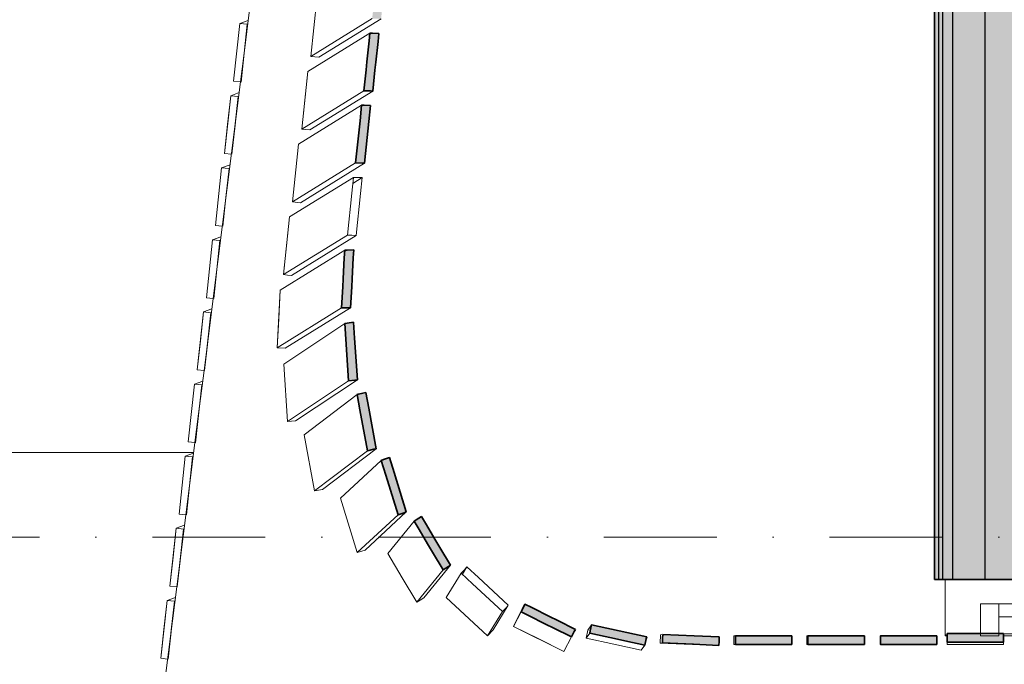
# Model space of a CAD drawing. Header units: millimetres. Extents: x -2530 to 151695, y -8763 to 71774.
# Tile 4 of 126: x 28662 to 32152, y 16836 to 19119. Entities that reach past the tile are written whole.
import ezdxf

# ---------------------------------------------------------------- set-up
doc = ezdxf.new("R2010")
doc.units = ezdxf.units.MM
doc.linetypes.add('RR_Level', pattern=[800, 400, -200, 0, -200])
for name, color, linetype, lineweight in [('A-DETL-____-OTLN', 90, 'Continuous', 13), ('A-FLOR-____-OTLN', 192, 'Continuous', 18), ('A-GLAZ-CURT-MCUT', 52, 'Continuous', 13), ('A-GLAZ-CURT-OTLN', 52, 'Continuous', 13), ('A-GLAZ-CWMG-MCUT', 51, 'Continuous', 13), ('A-GLAZ-CWMG-OTLN', 51, 'Continuous', 13), ('A-WALL-____-MCUT', 113, 'Continuous', 35), ('A-WALL-____-OTLN', 113, 'Continuous', 18), ('A-WALL-____-PATT', 111, 'Continuous', 35), ('S-GRID-____-OTLN', 1, 'Continuous', 9)]:
    doc.layers.add(name, color=color, linetype=linetype, lineweight=lineweight)

# ---------------------------------------------------------------- blocks, each defined once
blk = doc.blocks.new('System Panel - 027_Solid-715253-plot_V2 Copy 1')
at = {"layer": 'A-GLAZ-CURT-MCUT', "color": 250, "lineweight": 9}
for p, q in [((154.4, 10.5), (-154.4, 10.5)), ((-154.4, 10.5), (-154.4, -49.5)), ((154.4, -49.5), (154.4, 10.5)), ((-154.4, -49.5), (154.4, -49.5))]:
    blk.add_line(p, q, dxfattribs=at)
blk = doc.blocks.new('Rectangular Mullion - 65 x 114mm-V173-plot_V2 Copy 1')
at = {"layer": 'A-GLAZ-CWMG-OTLN', "color": 250, "lineweight": 9}
for p, q in [((32441.3, 17050.5), (32132.5, 17050.5)), ((32181.9, 16936.5), (32149, 16936.5)), ((32435.8, 16936.5), (32381.5, 16936.5))]:
    blk.add_line(p, q, dxfattribs=at)
blk = doc.blocks.new('Rectangular Mullion - 65 x 114mm-715260-plot_V2 Copy 1')
at = {"layer": 'A-GLAZ-CWMG-MCUT', "color": 250, "lineweight": 9}
for p, q in [((0, 57), (-65, 57)), ((-65, 57), (-65, -57)), ((0, -57), (0, 57)), ((-65, -57), (0, -57))]:
    blk.add_line(p, q, dxfattribs=at)
blk = doc.blocks.new('027_Gilde - ATC_FacadeModel_rvt-1-plot_V2 Copy 1')
at = {"layer": 'A-WALL-____-MCUT', "lineweight": 5}
h = blk.add_hatch(color=67, dxfattribs=at)
h.paths.add_polyline_path([(31139.8, 16903.4), (31140.4, 16933.4), (30941.1, 16939.5), (30940.7, 16911.8), (31132.9, 16903.7)])
h.paths.add_polyline_path([(30878, 16904.6), (30882.5, 16934.3), (30688.6, 16975.6), (30684.1, 16945.8), (30871.2, 16906.1)])
h.paths.add_polyline_path([(31912.9, 16906.8), (31912.9, 16936.8), (31712.9, 16936.8), (31712.9, 16906.8), (31902.2, 16906.8)])
h.paths.add_polyline_path([(31555.6, 16906.8), (31655.6, 16906.8), (31655.6, 16936.8), (31455.6, 16936.8), (31455.6, 16906.8), (31483.3, 16906.8)])
h.paths.add_polyline_path([(31398.4, 16906.8), (31398.4, 16936.8), (31198.4, 16936.8), (31198.4, 16906.8), (31303.6, 16906.8)])
h.paths.add_polyline_path([(34812.6, 16915.1), (34812.6, 16945.1), (34692.6, 16945.1), (34692.6, 16915.1), (34796, 16915.1)])
h.paths.add_polyline_path([(34433.4, 16915.1), (34450, 16915.1), (34450, 16945.1), (34330, 16945.1), (34330, 16915.1), (34390, 16915.1)])
h.paths.add_polyline_path([(34044.9, 16915.1), (34104.9, 16915.1), (34104.9, 16945.1), (33984.9, 16945.1), (33984.9, 16915.1), (34028.4, 16915.1)])
h.paths.add_polyline_path([(33750.2, 16915.1), (33794.4, 16915.1), (33794.4, 16945.1), (33634.4, 16945.1), (33634.4, 16915.1), (33750.1, 16915.1)])
h.paths.add_polyline_path([(33433.6, 16915.1), (33477.9, 16915.1), (33477.9, 16945.1), (33443.8, 16943.2), (33443.8, 16936.5), (33378.8, 16936.8), (33378.8, 16945.1), (33317.9, 16945.1), (33317.9, 16915.1), (33433.6, 16915.1)])
h.paths.add_polyline_path([(33131.1, 16915.1), (33175.3, 16915.1), (33175.3, 16945.1), (33015.3, 16945.1), (33016.5, 16915.1), (33130.8, 16915.1)])
h.paths.add_polyline_path([(32843.3, 16915.1), (32887.5, 16915.1), (32887.5, 16945.1), (32727.5, 16945.1), (32727.5, 16915.1), (32843.2, 16915.1)])
h.paths.add_polyline_path([(32608.1, 16915.1), (32635.8, 16915.1), (32635.8, 16945.1), (32506.3, 16944.5), (32506.3, 16936.5), (32441.3, 16936.8), (32441.3, 16944), (32435.8, 16944), (32435.8, 16915.1), (32508.1, 16915.1), (32522.1, 16915.1), (32535.8, 16915.1)])
h.paths.add_polyline_path([(32354.2, 16915.1), (32381.9, 16915.1), (32381.9, 16944), (32181.9, 16944), (32181.9, 16915.1), (32281.9, 16915.1)])
h.paths.add_polyline_path([(32121.7, 16915.1), (32149.3, 16915.1), (32149.3, 16936.8), (32067.5, 16936.8), (32067.5, 16945.1), (31949.3, 16944.7), (31949.3, 16923.4), (32021.7, 16915.1), (32067.5, 16915.1)])
h.paths.add_polyline_path([(31949.3, 16915.1), (32021.7, 16915.1), (31949.3, 16923.4)])
h.paths.add_polyline_path([(31555.6, 16921.8), (31555.6, 16921.8), (31569.5, 16921.8)])
h.paths.add_polyline_path([(30617.8, 16933), (30631.2, 16960), (30452.2, 17049.2), (30438.8, 17022.3), (30617.5, 16933.2)])
h.paths.add_polyline_path([(32149.3, 16936.8), (32149.3, 16944), (32132.5, 16941.9), (32132.5, 16936.8), (32149.3, 16936.8)])
h.paths.add_polyline_path([(30162.2, 17170.9), (30188.3, 17187), (30085.8, 17359.5), (30059.6, 17343.3), (30161.8, 17171.6)])
h.paths.add_polyline_path([(30002.7, 17365.7), (30031.8, 17376.9), (29972.1, 17568.5), (29942.7, 17558.2), (30000.4, 17373.2)])
h.paths.add_polyline_path([(29959.1, 17505.6), (29959.1, 17505.6), (29969.7, 17505.6)])
h.paths.add_polyline_path([(29894.7, 17592.5), (29925.5, 17599.8), (29888.5, 17798.9), (29858.1, 17789.7), (29893.7, 17597.8)])
h.paths.add_polyline_path([(29826.9, 17840.1), (29858.4, 17844.1), (29845.3, 18047.3), (29813.7, 18043.3), (29826.7, 17843)])
h.paths.add_polyline_path([(29802.8, 18098.4), (29834.6, 18099.1), (29844.1, 18303.8), (29813.8, 18303.2), (29802.8, 18098.9)])
h.paths.add_polyline_path([(29884, 18610.7), (29905.5, 18815.1), (29873.7, 18815.1), (29852.4, 18611.6), (29880.2, 18610.8)])
h.paths.add_polyline_path([(29913.4, 18866.2), (29934.8, 19070.6), (29903.1, 19070.6), (29881.8, 18867.3), (29909.5, 18866.4)])
h.paths.add_polyline_path([(29942.7, 19121.8), (29964, 19326), (29932.4, 19326), (29911.2, 19122.9), (29925.4, 19122.4)])
h.paths.add_polyline_path([(29972, 19377.4), (29993.4, 19581.5), (29961.8, 19581.5), (29942.7, 19378.5), (29963.3, 19377.7)])
h.paths.add_polyline_path([(30001.3, 19633), (30022, 19836.9), (29991.1, 19836.9), (29972, 19634.1), (29992.7, 19633.3)])
h.paths.add_polyline_path([(30030.6, 19888.6), (30051.9, 20092.4), (30020.5, 20092.4), (29999.3, 19889.9), (30022.7, 19888.9)])
h.paths.add_polyline_path([(30089.3, 20399.8), (30110.5, 20603.3), (30079.1, 20603.3), (30058, 20401.1), (30086.8, 20399.9)])
h.paths.add_polyline_path([(30118.6, 20655.3), (30139.9, 20858.7), (30108.5, 20858.7), (30089.3, 20656.7), (30112.5, 20655.6)])
h.paths.add_polyline_path([(30147.9, 20910.9), (30169.2, 21114.2), (30137.8, 21114.2), (30116.7, 20912.4), (30139.3, 20911.3)])
h.paths.add_polyline_path([(30177.2, 21166.5), (30198.5, 21369.6), (30167.2, 21369.6), (30146.1, 21168), (30169.2, 21166.9)])
h.paths.add_polyline_path([(30235.5, 21674.9), (30256.8, 21877.8), (30225.5, 21877.8), (30204.4, 21676.5), (30232.7, 21675.1)])
h.paths.add_polyline_path([(30264.5, 21928), (30285.8, 22130.7), (30254.6, 22130.7), (30233.5, 21929.7), (30256, 21928.5)])
h.paths.add_polyline_path([(30294, 22185.2), (30315.3, 22387.8), (30284.1, 22387.8), (30264.5, 22186.8), (30285.5, 22185.7)])
h.paths.add_polyline_path([(30354.5, 22712.3), (30375.7, 22914.6), (30344.6, 22914.6), (30323.6, 22714.1), (30351.9, 22712.4)])
h.paths.add_polyline_path([(30419.1, 23277.1), (30436, 23438.8), (30405, 23438.8), (30388.3, 23279), (30415.5, 23277.3)])
h.paths.add_polyline_path([(30584.7, 24721.1), (30601.6, 24882.3), (30570.8, 24882.3), (30554.1, 24723.3), (30576.3, 24721.7)])
h.paths.add_polyline_path([(30619.5, 25024), (30636.3, 25185.1), (30605.5, 25185.1), (30588.9, 25026.3), (30602.6, 25025.3)])
h.paths.add_polyline_path([(30656.8, 25351.5), (30667.7, 25472.3), (30638.7, 25472.2), (30626.3, 25353.7), (30654, 25351.7)])
h.paths.add_polyline_path([(30728.7, 25977.8), (30741.3, 26098.4), (30710.7, 26099.4), (30698.2, 25980.1), (30723.5, 25978.2)])
h.paths.add_polyline_path([(30765.1, 26295.7), (30776, 26416.4), (30747.3, 26418), (30734.7, 26298.1), (30762.1, 26296)])
h.paths.add_polyline_path([(30801.9, 26616.2), (30812.8, 26736.7), (30784, 26738.4), (30771.5, 26618.6), (30793.5, 26616.8)])
h.paths.add_polyline_path([(30838.8, 26938.4), (30851.4, 27058.8), (30821, 27059.9), (30808.5, 26940.9), (30822.1, 26939.7)])
h.paths.add_polyline_path([(30875.9, 27261.7), (30886.8, 27382.2), (30858, 27382.9), (30845.6, 27264.2), (30873.2, 27261.9)])
h.paths.add_polyline_path([(30987.1, 28230.9), (30997.9, 28351.2), (30969.3, 28352), (30956.9, 28233.5), (30978.8, 28231.6)])
h.paths.add_polyline_path([(31023.8, 28551.3), (31036.4, 28671.4), (31006.2, 28673.3), (30993.7, 28554), (31019.8, 28551.7)])
h.paths.add_polyline_path([(31060.3, 28869.5), (31072.9, 28989.5), (31042.6, 28990.5), (31041.1, 28962.3), (31039, 28956.3), (31030.2, 28872.2), (31058.4, 28869.6)])
h.paths.add_polyline_path([(31132.3, 29497.2), (31143.2, 29617.3), (31114.7, 29619.1), (31102.2, 29500), (31124, 29498)])
h.paths.add_polyline_path([(31235.2, 30392.4), (31252, 30552.1), (31221.7, 30553.1), (31205.2, 30395.3), (31231.1, 30392.8)])
h.paths.add_polyline_path([(31269.3, 30689.8), (31286.1, 30849.4), (31256, 30851.5), (31239.3, 30692.7), (31261.1, 30690.6)])
h.paths.add_polyline_path([(31336.2, 31272.7), (31352.9, 31432.3), (31322.8, 31434.4), (31306.2, 31275.7), (31329.8, 31273.4)])
h.paths.add_polyline_path([(31369, 31558.3), (31383.4, 31718.1), (31355.6, 31720), (31339, 31561.3), (31366.6, 31558.6)])
h.paths.add_polyline_path([(31401.3, 31840.1), (31418, 31999.6), (31387.9, 32001.8), (31371.3, 31843.1), (31393, 31841)])
h.paths.add_polyline_path([(31433.2, 32118.2), (31449.9, 32277.6), (31419.7, 32278.7), (31403.2, 32121.2), (31432.5, 32118.2)])
h.paths.add_polyline_path([(31464.6, 32392.6), (31481.3, 32552), (31451.3, 32554.1), (31434.7, 32395.6), (31456.4, 32393.4)])
h.paths.add_polyline_path([(31493.6, 32643.5), (31514.5, 32842.7), (31484.5, 32844.9), (31464.6, 32646.5), (31488.6, 32644)])
h.paths.add_polyline_path([(31524.3, 32911.1), (31545.2, 33110.3), (31515.2, 33112.5), (31509.5, 33058.4), (31509.5, 33058.4), (31494.4, 32914.1), (31516.1, 32911.9)])
h.paths.add_polyline_path([(31584.6, 33436.8), (31605.5, 33635.9), (31575.5, 33638.1), (31556.7, 33439.6), (31576.4, 33437.6)])
h.paths.add_polyline_path([(31763.1, 34993.2), (31784, 35192.1), (31754, 35193.7), (31735.6, 34996.1), (31759, 34993.6)])
h.paths.add_polyline_path([(31824.2, 35525.5), (31845, 35724.5), (31815.1, 35726.7), (31794.4, 35528.6), (31816, 35526.4)])
h.paths.add_polyline_path([(31854.7, 35791.7), (31874.6, 35990.7), (31845.6, 35992.9), (31824.9, 35794.8), (31846.9, 35792.5)])
h.paths.add_polyline_path([(31885.3, 36057.9), (31904, 36257), (31876.1, 36258.3), (31855.4, 36061), (31881.1, 36058.3)])
h.paths.add_polyline_path([(31904, 36325.3), (31904.4, 36396.4), (31923.4, 36396.4), (31934.9, 36523.1), (31906.6, 36524.5), (31886, 36327.2), (31901, 36325.6)])
at = {"layer": 'A-WALL-____-OTLN'}
blk.add_hatch(color=47, dxfattribs=at).paths.add_polyline_path([(31904, 17136.8), (31919, 17136.8), (31919, 21229.1), (31904, 21229.1), (31904, 17226.9)])
at = {"layer": 'A-WALL-____-OTLN', "lineweight": 5}
blk.add_hatch(color=67, dxfattribs=at).paths.add_polyline_path([(31969, 17136.8), (31969, 21229.1), (31934, 21229.1), (31934, 17136.8), (31951.5, 17136.8)])
at = {"layer": 'A-WALL-____-PATT', "lineweight": 5}
for points in [[(31934, 17136.8), (31934, 21229.1), (31919, 21229.1), (31919, 17136.8)], [(31989.9, 17136.8), (32084, 17136.8), (32084, 21229.1), (31969, 21229.1), (31969, 17136.8)], [(32084, 17136.8), (32229, 17136.8), (32229, 21229.1), (32084, 21229.1), (32084, 17226.9)]]:
    blk.add_hatch(color=67, dxfattribs=at).paths.add_polyline_path(points)
at = {"layer": 'A-FLOR-____-OTLN', "color": 90}
for p, q in [((29476.8, 19153.9), (29457.4, 19000.4)), ((29457.4, 19000.4), (29444.5, 18898.4)), ((29444.5, 18898.4), (29347.6, 18132.1)), ((29347.6, 18132.1), (29328.2, 17979)), ((29328.2, 17978.9), (29315.3, 17876.7)), ((29315.3, 17876.7), (29295.9, 17723.5)), ((29295.9, 17723.5), (29283, 17621.3)), ((29283, 17621.3), (29263.7, 17468.1)), ((29263.6, 17468.1), (29250.7, 17365.8)), ((29250.7, 17365.8), (29231.4, 17212.8)), ((29231.4, 17212.7), (29218.4, 17110.4)), ((31941.5, 17136.8), (31941.5, 16946.8)), ((29218.4, 17110.4), (29153.8, 16599.6)), ((31941.5, 16945.9), (31941.5, 16946.8)), ((31941.5, 16945.9), (31941.7, 16945)), ((31941.9, 16944), (31941.7, 16945)), ((31941.9, 16944), (31942.2, 16943.1)), ((31942.6, 16942.2), (31942.2, 16943.1)), ((31943.1, 16941.3), (31942.6, 16942.2)), ((31943.7, 16940.5), (31943.1, 16941.3)), ((31943.7, 16940.5), (31944.4, 16939.7)), ((31944.4, 16939.7), (31945.2, 16939)), ((31946, 16938.4), (31945.2, 16939)), ((31946, 16938.4), (31946.9, 16937.9)), ((31947.8, 16937.5), (31946.9, 16937.9)), ((31948.7, 16937.2), (31947.8, 16937.5)), ((31948.7, 16937.2), (31949.7, 16937))]:
    blk.add_line(p, q, dxfattribs=at)
at = {"layer": 'A-WALL-____-MCUT', "color": 130}
for p, q in [((31904, 21229.1), (31904, 17136.8)), ((29900.3, 19043.7), (29903.2, 19071.6)), ((29903.2, 19071.6), (29911.8, 19071.3)), ((29911.8, 19071.3), (29934.8, 19070.6)), ((29934.8, 19070.6), (29931.8, 19042.3)), ((29892.5, 18969.4), (29900.3, 19043.7)), ((29931.8, 19042.3), (29924.1, 18968.4)), ((29889.6, 18941.6), (29892.5, 18969.4)), ((29924.1, 18968.4), (29921.1, 18940.1)), ((29881.8, 18867.3), (29889.6, 18941.6)), ((29921.1, 18940.1), (29913.4, 18866.2)), ((29904.7, 18866.5), (29881.8, 18867.3)), ((29913.4, 18866.2), (29904.7, 18866.5)), ((29868, 18760.3), (29873.8, 18816.1)), ((29873.8, 18816.1), (29882.5, 18815.8)), ((29882.5, 18815.8), (29905.5, 18815.1)), ((29905.5, 18815.1), (29899.5, 18758.6)), ((29852.4, 18611.6), (29868, 18760.3)), ((29899.5, 18758.6), (29884, 18610.7)), ((29875.3, 18610.9), (29852.4, 18611.6)), ((29884, 18610.7), (29875.3, 18610.9)), ((29812.3, 18275.4), (29813.8, 18303.2)), ((29813.8, 18303.2), (29822.6, 18303.4)), ((29822.6, 18303.4), (29845.7, 18303.9)), ((29845.7, 18303.9), (29844.1, 18275.6)), ((29808.3, 18200.8), (29812.3, 18275.4)), ((29844.1, 18275.6), (29840.1, 18201.5)), ((29806.8, 18173), (29808.3, 18200.8)), ((29840.1, 18201.5), (29838.6, 18173.2)), ((29802.8, 18098.4), (29806.8, 18173)), ((29838.6, 18173.2), (29834.6, 18099.1)), ((29825.8, 18098.9), (29802.8, 18098.4)), ((29834.6, 18099.1), (29825.8, 18098.9)), ((29813.7, 18043.3), (29822.3, 18044.4)), ((29817.3, 17987.9), (29813.7, 18043.3)), ((29822.3, 18044.4), (29845.3, 18047.3)), ((29845.3, 18047.3), (29848.9, 17991.1)), ((29826.9, 17840.1), (29817.3, 17987.9)), ((29848.9, 17991.1), (29858.5, 17844.1)), ((29849.7, 17843), (29826.9, 17840.1)), ((29858.5, 17844.1), (29849.7, 17843)), ((29877.4, 17796.2), (29888.5, 17798.9)), ((29888.5, 17798.9), (29898.8, 17743.8)), ((29857.8, 17791.6), (29862, 17792.6)), ((29867.8, 17737.3), (29857.8, 17791.6)), ((29862, 17792.6), (29873.2, 17795.2)), ((29873.2, 17795.2), (29877.4, 17796.2)), ((29894.7, 17592.5), (29867.8, 17737.3)), ((29898.8, 17743.8), (29925.5, 17599.8)), ((29917, 17597.8), (29894.7, 17592.5)), ((29925.5, 17599.8), (29917, 17597.8)), ((29942.7, 17558.2), (29950.8, 17561)), ((29959.1, 17505.6), (29942.7, 17558.2)), ((29950.8, 17561), (29972.1, 17568.5)), ((29972.1, 17568.5), (29988.7, 17515.2)), ((30002.7, 17365.7), (29959.1, 17505.6)), ((29988.7, 17515.2), (30032.1, 17376)), ((30024, 17373.2), (30002.7, 17365.7)), ((30032.1, 17376), (30024, 17373.2)), ((30059.6, 17343.3), (30066.8, 17347.8)), ((30066.8, 17347.8), (30085.8, 17359.5)), ((30085.8, 17359.5), (30099.9, 17335.6)), ((30073.7, 17319.7), (30059.6, 17343.3)), ((30110.9, 17257.1), (30073.7, 17319.7)), ((30099.9, 17335.6), (30137, 17273.3)), ((30124.9, 17233.5), (30110.9, 17257.1)), ((30137, 17273.3), (30151.2, 17249.4)), ((30151.2, 17249.4), (30188.3, 17187)), ((30162.2, 17170.9), (30124.9, 17233.5)), ((30181.1, 17182.6), (30162.2, 17170.9)), ((30188.3, 17187), (30181.1, 17182.6)), ((31904, 17136.8), (32329, 17136.8)), ((30442.5, 17029.7), (30452.2, 17049.2)), ((30452.2, 17049.2), (30477, 17036.9)), ((30477, 17036.9), (30541.7, 17004.6)), ((30438.8, 17022.3), (30442.5, 17029.7)), ((30463.4, 17010), (30438.8, 17022.3)), ((30528.3, 16977.6), (30463.4, 17010)), ((30541.7, 17004.6), (30566.5, 16992.3)), ((30552.9, 16965.4), (30528.3, 16977.6)), ((30617.8, 16933), (30552.9, 16965.4)), ((30566.5, 16992.3), (30631.2, 16960)), ((30684.1, 16954.3), (30688.6, 16975.6)), ((30688.6, 16975.6), (30715.7, 16969.8)), ((30715.7, 16969.8), (30786.4, 16954.8)), ((30627.5, 16952.5), (30617.8, 16933)), ((30631.2, 16960), (30627.5, 16952.5)), ((30682.3, 16946.2), (30684.1, 16954.3)), ((30709.4, 16940.5), (30682.3, 16946.2)), ((30780.2, 16925.4), (30709.4, 16940.5)), ((30786.4, 16954.8), (30813.5, 16949)), ((30813.5, 16949), (30884.2, 16934)), ((30884.2, 16934), (30882.5, 16925.9)), ((30940, 16911.8), (30940.7, 16928.4)), ((30940.7, 16928.4), (30941.2, 16941.8)), ((30941.2, 16941.8), (31051.8, 16937.1)), ((31051.8, 16937.1), (31141.1, 16933.3)), ((31141.1, 16933.3), (31140.4, 16916.8)), ((31198.4, 16926), (31198.4, 16936.8)), ((31198.4, 16936.8), (31253.7, 16936.8)), ((31253.7, 16936.8), (31398.4, 16936.8)), ((31398.4, 16936.8), (31398.4, 16932.7)), ((31398.4, 16932.7), (31398.4, 16921.8)), ((31455.6, 16926), (31455.6, 16936.8)), ((31455.6, 16936.8), (31483.3, 16936.8)), ((31483.3, 16936.8), (31555.6, 16936.8)), ((31555.6, 16936.8), (31583.3, 16936.8)), ((31583.3, 16936.8), (31655.6, 16936.8)), ((31655.6, 16936.8), (31655.6, 16932.7)), ((31655.6, 16932.7), (31655.6, 16921.8)), ((31712.9, 16926), (31712.9, 16936.8)), ((31712.9, 16936.8), (31768.2, 16936.8)), ((31768.2, 16936.8), (31912.9, 16936.8)), ((31912.9, 16936.8), (31912.9, 16932.7)), ((31912.9, 16932.7), (31912.9, 16921.8)), ((31949.3, 16923.4), (31949.3, 16945.1)), ((31949.3, 16945.1), (32021.7, 16945.1)), ((32021.7, 16945.1), (32049.3, 16945.1)), ((32049.3, 16945.1), (32121.7, 16945.1)), ((32121.7, 16945.1), (32149.3, 16945.1)), ((32149.3, 16945.1), (32149.3, 16936.8)), ((32149.3, 16936.8), (32149.3, 16915.1)), ((30807.2, 16919.7), (30780.2, 16925.4)), ((30878, 16904.6), (30807.2, 16919.7)), ((30882.5, 16925.9), (30878, 16904.6)), ((31050.5, 16907.1), (30940, 16911.8)), ((31139.8, 16903.4), (31050.5, 16907.1)), ((31140.4, 16916.8), (31139.8, 16903.4)), ((31198.4, 16921.8), (31198.4, 16926)), ((31198.4, 16911), (31198.4, 16921.8)), ((31198.4, 16906.8), (31198.4, 16911)), ((31253.7, 16906.8), (31198.4, 16906.8)), ((31398.4, 16906.8), (31253.7, 16906.8)), ((31398.4, 16921.8), (31398.4, 16917.7)), ((31398.4, 16917.7), (31398.4, 16906.8)), ((31455.6, 16921.8), (31455.6, 16926)), ((31455.6, 16911), (31455.6, 16921.8)), ((31455.6, 16906.8), (31455.6, 16911)), ((31483.3, 16906.8), (31455.6, 16906.8)), ((31555.6, 16906.8), (31483.3, 16906.8)), ((31583.3, 16906.8), (31555.6, 16906.8)), ((31655.6, 16906.8), (31583.3, 16906.8)), ((31655.6, 16921.8), (31655.6, 16917.7)), ((31655.6, 16917.7), (31655.6, 16906.8)), ((31712.9, 16921.8), (31712.9, 16926)), ((31712.9, 16911), (31712.9, 16921.8)), ((31712.9, 16906.8), (31712.9, 16911)), ((31768.2, 16906.8), (31712.9, 16906.8)), ((31912.9, 16906.8), (31768.2, 16906.8)), ((31912.9, 16921.8), (31912.9, 16917.7)), ((31912.9, 16917.7), (31912.9, 16906.8)), ((31949.3, 16915.1), (31949.3, 16923.4)), ((32021.7, 16915.1), (31949.3, 16915.1)), ((32049.3, 16915.1), (32021.7, 16915.1)), ((32121.7, 16915.1), (32049.3, 16915.1)), ((32149.3, 16915.1), (32121.7, 16915.1))]:
    blk.add_line(p, q, dxfattribs=at)
at = {"layer": 'A-WALL-____-MCUT', "color": 170, "lineweight": 25}
for p, q in [((31919, 17136.8), (31919, 21229.1)), ((31934, 17136.8), (31934, 21229.1)), ((31969, 17136.8), (31969, 21229.1)), ((32084, 17136.8), (32084, 21229.1))]:
    blk.add_line(p, q, dxfattribs=at)
at = {"layer": 'A-WALL-____-OTLN', "color": 90}
for p, q in [((29715.2, 19193.2), (29693.9, 18989.1)), ((29441.9, 19105.2), (29420.1, 18900.9)), ((29441.9, 19105.2), (29420.1, 18900.9)), ((29472, 19116.1), (29441.9, 19105.2)), ((29472, 19116.1), (29441.9, 19105.2)), ((29441.9, 19105.2), (29468.3, 19102.6)), ((29441.9, 19105.2), (29468.3, 19102.6)), ((29468.3, 19102.6), (29446.5, 18898.2)), ((29446.5, 18898.2), (29468.3, 19102.6)), ((29693.9, 18989.1), (29911.2, 19122.9)), ((29942.7, 19121.8), (29722.3, 18986.1)), ((29682.7, 18935.8), (29903.2, 19071.6)), ((29903.2, 19071.6), (29900.3, 19043.7)), ((29911.8, 19071.3), (29903.2, 19071.6)), ((29934.8, 19070.6), (29911.8, 19071.3)), ((29934.8, 19070.6), (29931.8, 19042.3)), ((29900.3, 19043.7), (29892.5, 18969.4)), ((29924.1, 18968.4), (29931.8, 19042.3)), ((29722.3, 18986.1), (29693.9, 18989.1)), ((29892.5, 18969.4), (29889.6, 18941.6)), ((29924.1, 18968.4), (29921.1, 18940.1)), ((29682.7, 18935.8), (29661.3, 18731.5)), ((29682.7, 18935.8), (29672, 18833.6)), ((29889.6, 18941.6), (29881.8, 18867.3)), ((29913.4, 18866.2), (29921.1, 18940.1)), ((29420.1, 18900.9), (29444.5, 18898.4)), ((29444.5, 18898.4), (29420.1, 18900.9)), ((29409.7, 18849.9), (29387.8, 18645.5)), ((29409.7, 18849.9), (29398.8, 18747.7)), ((29439.7, 18860.7), (29409.7, 18849.9)), ((29439.7, 18860.7), (29409.7, 18849.9)), ((29409.7, 18849.9), (29436, 18847.2)), ((29409.7, 18849.9), (29436, 18847.2)), ((29414.2, 18642.8), (29436, 18847.2)), ((29425.1, 18745), (29436, 18847.2)), ((29661.3, 18731.5), (29881.8, 18867.3)), ((29913.4, 18866.2), (29689.8, 18728.5)), ((29881.8, 18867.3), (29904.7, 18866.5)), ((29913.4, 18866.2), (29904.7, 18866.5)), ((29650.2, 18678.3), (29873.8, 18816.1)), ((29661.3, 18731.5), (29672, 18833.6)), ((29873.8, 18816.1), (29868, 18760.3)), ((29882.5, 18815.8), (29873.8, 18816.1)), ((29905.5, 18815.1), (29882.5, 18815.8)), ((29905.5, 18815.1), (29899.5, 18758.6)), ((29398.8, 18747.7), (29387.8, 18645.5)), ((29425.1, 18745), (29414.2, 18642.8)), ((29868, 18760.3), (29852.4, 18611.6)), ((29884, 18610.7), (29899.5, 18758.6)), ((29689.8, 18728.5), (29661.3, 18731.5)), ((29650.2, 18678.3), (29628.8, 18473.9)), ((29387.8, 18645.5), (29412.2, 18643)), ((29412.2, 18643), (29387.8, 18645.5)), ((29407.4, 18605.4), (29377.5, 18594.6)), ((29377.5, 18594.6), (29407.4, 18605.4)), ((29628.8, 18473.9), (29852.4, 18611.6)), ((29884, 18610.7), (29657.2, 18470.9)), ((29852.4, 18611.6), (29875.3, 18610.9)), ((29884, 18610.7), (29875.3, 18610.9)), ((29377.5, 18594.6), (29355.6, 18390)), ((29355.6, 18390), (29377.5, 18594.6)), ((29377.5, 18594.6), (29403.7, 18591.9)), ((29390.6, 18593.2), (29377.5, 18594.6)), ((29390.6, 18593.2), (29403.7, 18591.9)), ((29392.8, 18489.7), (29403.7, 18591.9)), ((29392.8, 18489.7), (29403.7, 18591.9)), ((29617.7, 18420.9), (29844.5, 18560.6)), ((29844.5, 18560.6), (29838.7, 18504.8)), ((29842.2, 18538.8), (29876.2, 18559.7)), ((29853.2, 18560.3), (29844.5, 18560.6)), ((29860.3, 18560.1), (29853.2, 18560.3)), ((29869.1, 18559.9), (29860.3, 18560.1)), ((29876.2, 18559.7), (29869.1, 18559.9)), ((29870.2, 18503.1), (29876.2, 18559.7)), ((29833.8, 18458.3), (29838.7, 18504.8)), ((29865.4, 18457.4), (29870.2, 18503.1)), ((29381.8, 18387.4), (29392.8, 18489.6)), ((29381.8, 18387.4), (29392.8, 18489.6)), ((29657.2, 18470.9), (29628.8, 18473.9)), ((29827.9, 18402.5), (29833.8, 18458.3)), ((29859.5, 18400.8), (29865.4, 18457.4)), ((29596.3, 18216.3), (29617.7, 18420.9)), ((29617.7, 18420.9), (29607, 18318.6)), ((29827.9, 18402.5), (29823.1, 18356)), ((29854.7, 18355.1), (29859.5, 18400.8)), ((29355.6, 18390), (29379.9, 18387.6)), ((29379.9, 18387.6), (29355.6, 18390)), ((29345.3, 18339.2), (29334.3, 18236.9)), ((29334.3, 18236.9), (29345.3, 18339.2)), ((29345.3, 18339.2), (29375.1, 18350)), ((29345.3, 18339.2), (29375.1, 18350)), ((29345.3, 18339.2), (29371.5, 18336.6)), ((29358.4, 18337.9), (29345.3, 18339.2)), ((29358.4, 18337.9), (29371.5, 18336.6)), ((29371.5, 18336.6), (29360.5, 18234.2)), ((29360.5, 18234.2), (29371.5, 18336.6)), ((29596.3, 18216.3), (29823.1, 18356)), ((29596.3, 18216.3), (29823.1, 18356)), ((29854.7, 18355.1), (29624.6, 18213.3)), ((29624.6, 18213.3), (29854.7, 18355.1)), ((29823.1, 18356), (29834.6, 18355.6)), ((29834.6, 18355.6), (29838.9, 18355.5)), ((29838.9, 18355.5), (29850.4, 18355.2)), ((29850.4, 18355.2), (29854.7, 18355.1)), ((29585.5, 18161.5), (29813.8, 18303.2)), ((29596.3, 18216.3), (29607, 18318.6)), ((29812.3, 18275.4), (29813.8, 18303.2)), ((29822.6, 18303.4), (29813.8, 18303.2)), ((29845.7, 18303.9), (29822.6, 18303.4)), ((29844.1, 18275.6), (29845.7, 18303.9)), ((29812.3, 18275.4), (29808.3, 18200.8)), ((29840.1, 18201.5), (29844.1, 18275.6)), ((29323.3, 18134.6), (29334.3, 18236.9)), ((29334.3, 18236.9), (29323.3, 18134.6)), ((29360.5, 18234.2), (29349.5, 18131.9)), ((29349.5, 18131.9), (29360.5, 18234.2)), ((29610.5, 18214.8), (29596.3, 18216.3)), ((29624.6, 18213.3), (29610.5, 18214.8)), ((29808.3, 18200.8), (29806.8, 18173)), ((29838.6, 18173.2), (29840.1, 18201.5)), ((29585.5, 18161.5), (29574.4, 17956.7)), ((29585.5, 18161.5), (29580, 18059.1)), ((29806.8, 18173), (29802.8, 18098.4)), ((29834.6, 18099.1), (29838.6, 18173.2)), ((29323.3, 18134.6), (29347.6, 18132.1)), ((29347.6, 18132.1), (29323.3, 18134.6)), ((29313.1, 18083.9), (29291.1, 17879.2)), ((29313.1, 18083.9), (29302.1, 17981.5)), ((29313.1, 18083.9), (29342.9, 18094.6)), ((29342.9, 18094.6), (29313.1, 18083.9)), ((29313.1, 18083.9), (29339.2, 18081.2)), ((29313.1, 18083.9), (29339.2, 18081.2)), ((29317.2, 17876.5), (29339.2, 18081.2)), ((29328.2, 17979), (29339.2, 18081.2)), ((29574.4, 17956.7), (29802.8, 18098.4)), ((29834.6, 18099.1), (29602.8, 17955.2)), ((29802.8, 18098.4), (29825.8, 18098.9)), ((29834.6, 18099.1), (29825.8, 18098.9)), ((29574.4, 17956.7), (29580, 18059.1)), ((29597.7, 17899.5), (29813.7, 18043.3)), ((29822.3, 18044.4), (29813.7, 18043.3)), ((29813.7, 18043.3), (29817.3, 17987.9)), ((29845.3, 18047.3), (29822.3, 18044.4)), ((29845.3, 18047.3), (29848.9, 17991.1)), ((29302.1, 17981.5), (29291.1, 17879.2)), ((29328.2, 17978.9), (29317.2, 17876.5)), ((29817.3, 17987.9), (29826.9, 17840.1)), ((29858.5, 17844.1), (29848.9, 17991.1)), ((29602.8, 17955.2), (29574.4, 17956.7)), ((29291.1, 17879.2), (29315.3, 17876.7)), ((29315.3, 17876.7), (29291.1, 17879.2)), ((29597.7, 17899.5), (29610.8, 17696.3)), ((29280.9, 17828.5), (29310.6, 17839.3)), ((29310.6, 17839.3), (29280.9, 17828.5)), ((29610.8, 17696.3), (29826.9, 17840.1)), ((29858.5, 17844.1), (29639.1, 17698.2)), ((29826.9, 17840.1), (29849.7, 17843)), ((29858.5, 17844.1), (29849.7, 17843)), ((29280.9, 17828.5), (29258.9, 17623.7)), ((29280.9, 17828.5), (29258.9, 17623.7)), ((29280.9, 17828.5), (29306.9, 17825.9)), ((29280.9, 17828.5), (29306.9, 17825.9)), ((29306.9, 17825.9), (29284.9, 17621.1)), ((29284.9, 17621.1), (29306.9, 17825.9)), ((29888.5, 17798.9), (29877.4, 17796.2)), ((29898.8, 17743.8), (29888.5, 17798.9)), ((29670.2, 17649.2), (29857.8, 17791.6)), ((29862, 17792.6), (29857.8, 17791.6)), ((29857.8, 17791.6), (29867.8, 17737.3)), ((29873.2, 17795.2), (29862, 17792.6)), ((29877.4, 17796.2), (29873.2, 17795.2)), ((29867.8, 17737.3), (29894.7, 17592.5)), ((29925.5, 17599.8), (29898.8, 17743.8)), ((29639.1, 17698.2), (29610.8, 17696.3)), ((29670.2, 17649.2), (29707.1, 17450.1)), ((29283, 17621.3), (29258.9, 17623.7)), ((29283, 17621.3), (29258.9, 17623.7)), ((29707.1, 17450.1), (29894.7, 17592.5)), ((29925.5, 17599.8), (29735.1, 17455.3)), ((29894.7, 17592.5), (29917, 17597.8)), ((29925.5, 17599.8), (29917, 17597.8)), ((29248.7, 17573.2), (29237.7, 17470.7)), ((29237.7, 17470.7), (29248.7, 17573.2)), ((29248.7, 17573.2), (29278.3, 17583.9)), ((29248.7, 17573.2), (29278.3, 17583.9)), ((29248.7, 17573.2), (29274.7, 17570.6)), ((29248.7, 17573.2), (29274.7, 17570.6)), ((29263.7, 17468.1), (29274.7, 17570.6)), ((29263.7, 17468.1), (29274.7, 17570.6)), ((29798.5, 17424.3), (29942.7, 17558.2)), ((29950.8, 17561), (29942.7, 17558.2)), ((29942.7, 17558.2), (29959.1, 17505.6)), ((29972.1, 17568.5), (29950.8, 17561)), ((29988.7, 17515.2), (29972.1, 17568.5)), ((29959.1, 17505.6), (30002.7, 17365.7)), ((30032.1, 17376), (29988.7, 17515.2)), ((29226.6, 17368.3), (29237.7, 17470.7)), ((29237.7, 17470.7), (29226.6, 17368.3)), ((29263.6, 17468.1), (29252.6, 17365.7)), ((29252.6, 17365.7), (29263.6, 17468.1)), ((29735.1, 17455.3), (29707.1, 17450.1)), ((29798.5, 17424.3), (29858.4, 17231.8)), ((29226.6, 17368.3), (29250.7, 17365.8)), ((29250.7, 17365.8), (29226.6, 17368.3)), ((29858.4, 17231.8), (30002.7, 17365.7)), ((30032.1, 17376), (29886.1, 17240.4)), ((30002.7, 17365.7), (30024, 17373.2)), ((30032.1, 17376), (30024, 17373.2)), ((30066.8, 17347.8), (30059.6, 17343.3)), ((30085.8, 17359.5), (30066.8, 17347.8)), ((30085.8, 17359.5), (30099.9, 17335.6)), ((29216.5, 17317.9), (29194.4, 17112.9)), ((29205.4, 17215.4), (29216.5, 17317.9)), ((29216.5, 17317.9), (29246, 17328.5)), ((29216.5, 17317.9), (29246, 17328.5)), ((29216.5, 17317.9), (29242.4, 17315.2)), ((29216.5, 17317.9), (29242.4, 17315.2)), ((29220.3, 17110.2), (29242.4, 17315.2)), ((29242.4, 17315.2), (29231.4, 17212.8)), ((29966.4, 17228.5), (30059.6, 17343.3)), ((30073.7, 17319.7), (30059.6, 17343.3)), ((30073.7, 17319.7), (30110.9, 17257.1)), ((30137, 17273.3), (30099.9, 17335.6)), ((29886.1, 17240.4), (29858.4, 17231.8)), ((30110.9, 17257.1), (30124.9, 17233.5)), ((30137, 17273.3), (30151.2, 17249.4)), ((30188.3, 17187), (30151.2, 17249.4)), ((29205.4, 17215.4), (29194.4, 17112.9)), ((29231.4, 17212.7), (29220.3, 17110.2)), ((29966.4, 17228.5), (30017.7, 17142.3)), ((30124.9, 17233.5), (30162.2, 17170.9)), ((30068.9, 17056.1), (30162.2, 17170.9)), ((30188.3, 17187), (30094.1, 17071.1)), ((30162.2, 17170.9), (30181.1, 17182.6)), ((30188.3, 17187), (30181.1, 17182.6)), ((30237.8, 17171.3), (30226.5, 17159)), ((30247, 17181.3), (30230.7, 17155.1)), ((30230.7, 17155.1), (30247, 17181.3)), ((30247, 17181.3), (30237.8, 17171.3)), ((30287.6, 17143.6), (30247, 17181.3)), ((30068.9, 17056.1), (30017.7, 17142.3)), ((30173.1, 17073.3), (30226.5, 17159)), ((30173.1, 17073.3), (30226.5, 17159)), ((30266.8, 17121.6), (30226.5, 17159)), ((30393.7, 17045.2), (30287.6, 17143.6)), ((31941.5, 16936.8), (31941.5, 17136.8)), ((29218.4, 17110.4), (29194.4, 17112.9)), ((29218.4, 17110.4), (29194.4, 17112.9)), ((30266.8, 17121.6), (30373.1, 17022.8)), ((29184.3, 17062.5), (29213.7, 17073.1)), ((29213.7, 17073.1), (29184.3, 17062.5)), ((30094.1, 17071.1), (30068.9, 17056.1)), ((30094.1, 17071.1), (30081.5, 17063.6)), ((30173.1, 17073.3), (30319.8, 16937.1)), ((29184.3, 17062.5), (29162.1, 16857.4)), ((29184.3, 17062.5), (29173.2, 16960)), ((29184.3, 17062.5), (29210.1, 17059.9)), ((29184.3, 17062.5), (29210.1, 17059.9)), ((29188, 16854.8), (29210.1, 17059.9)), ((29199.1, 16957.3), (29210.1, 17059.9)), ((30081.5, 17063.6), (30068.9, 17056.1)), ((30393.7, 17045.2), (30339.9, 16958.9)), ((30373.1, 17022.8), (30388, 17039)), ((30393.7, 17045.2), (30388, 17039)), ((30425.3, 16997.5), (30452.2, 17049.2)), ((30452.2, 17049.2), (30442.5, 17029.7)), ((30477, 17036.9), (30452.2, 17049.2)), ((30541.7, 17004.6), (30477, 17036.9)), ((30319.8, 16937.1), (30373.1, 17022.8)), ((30411.9, 16970.7), (30438.8, 17022.3)), ((30425.3, 16997.5), (30411.9, 16970.7)), ((30442.5, 17029.7), (30438.8, 17022.3)), ((30438.8, 17022.3), (30463.4, 17010)), ((30463.4, 17010), (30528.3, 16977.6)), ((30541.7, 17004.6), (30566.5, 16992.3)), ((30411.9, 16970.7), (30590.9, 16881.5)), ((30411.9, 16970.7), (30501.4, 16926.1)), ((30528.3, 16977.6), (30552.9, 16965.4)), ((30552.9, 16965.4), (30617.8, 16933)), ((30631.2, 16960), (30566.5, 16992.3)), ((30675.6, 16957.6), (30688.6, 16975.6)), ((30688.6, 16975.6), (30684.1, 16954.3)), ((30715.7, 16969.8), (30688.6, 16975.6)), ((30786.4, 16954.8), (30715.7, 16969.8)), ((29173.2, 16960), (29162.1, 16857.4)), ((29199.1, 16957.3), (29188, 16854.8)), ((30339.9, 16958.9), (30319.8, 16937.1)), ((30590.9, 16881.5), (30617.8, 16933)), ((30617.8, 16933), (30627.5, 16952.5)), ((30631.2, 16960), (30627.5, 16952.5)), ((30675.6, 16957.6), (30669.4, 16928.3)), ((30669.4, 16928.3), (30682.3, 16946.2)), ((30669.4, 16928.3), (30767.2, 16907.5)), ((30684.1, 16954.3), (30682.3, 16946.2)), ((30682.3, 16946.2), (30709.4, 16940.5)), ((30709.4, 16940.5), (30780.2, 16925.4)), ((30786.4, 16954.8), (30813.5, 16949)), ((30884.2, 16934), (30813.5, 16949)), ((30882.5, 16925.9), (30884.2, 16934)), ((30931.8, 16911.1), (30933.1, 16941)), ((30941.2, 16941.8), (30933.1, 16941)), ((30940, 16911.8), (30940.7, 16928.4)), ((30941.2, 16941.8), (30940.7, 16928.4)), ((30941.2, 16941.8), (31051.8, 16937.1)), ((31141.1, 16933.3), (31051.8, 16937.1)), ((31140.4, 16916.8), (31141.1, 16933.3)), ((31192.6, 16921.8), (31192.6, 16936.8)), ((31198.4, 16936.8), (31192.6, 16936.8)), ((31198.4, 16936.8), (31198.4, 16926)), ((31198.4, 16936.8), (31253.7, 16936.8)), ((31398.4, 16936.8), (31253.7, 16936.8)), ((31398.4, 16932.7), (31398.4, 16936.8)), ((31398.4, 16921.8), (31398.4, 16932.7)), ((31452.1, 16921.8), (31452.1, 16936.8)), ((31455.6, 16936.8), (31452.1, 16936.8)), ((31455.6, 16936.8), (31455.6, 16926)), ((31455.6, 16936.8), (31483.3, 16936.8)), ((31555.6, 16936.8), (31483.3, 16936.8)), ((31555.6, 16936.8), (31583.3, 16936.8)), ((31655.6, 16936.8), (31583.3, 16936.8)), ((31655.6, 16932.7), (31655.6, 16936.8)), ((31655.6, 16921.8), (31655.6, 16932.7)), ((31711.7, 16921.8), (31711.7, 16936.8)), ((31712.9, 16936.8), (31711.7, 16936.8)), ((31712.9, 16936.8), (31712.9, 16926)), ((31712.9, 16936.8), (31768.2, 16936.8)), ((31912.9, 16936.8), (31768.2, 16936.8)), ((31912.9, 16932.7), (31912.9, 16936.8)), ((31912.9, 16921.8), (31912.9, 16932.7)), ((31941.5, 16936.8), (31949.3, 16936.8)), ((32021.7, 16945.1), (31949.3, 16945.1)), ((31949.3, 16945.1), (31949.3, 16923.4)), ((32049.3, 16945.1), (32021.7, 16945.1)), ((32121.7, 16945.1), (32049.3, 16945.1)), ((32149.3, 16945.1), (32121.7, 16945.1)), ((32149.3, 16936.8), (32149.3, 16945.1)), ((32149.3, 16915.1), (32149.3, 16936.8)), ((30590.9, 16881.5), (30501.4, 16926.1)), ((30865, 16886.7), (30767.2, 16907.5)), ((30780.2, 16925.4), (30807.2, 16919.7)), ((30807.2, 16919.7), (30878, 16904.6)), ((30865, 16886.7), (30878, 16904.6)), ((30878, 16904.6), (30882.5, 16925.9)), ((30931.8, 16911.1), (30940, 16911.8)), ((30931.8, 16911.1), (31131.6, 16902.6)), ((31050.5, 16907.1), (30940, 16911.8)), ((31050.5, 16907.1), (31139.8, 16903.4)), ((31139.8, 16903.4), (31131.6, 16902.6)), ((31139.8, 16903.4), (31140.4, 16916.8)), ((31192.6, 16906.8), (31192.6, 16921.8)), ((31192.6, 16906.8), (31198.4, 16906.8)), ((31198.4, 16921.8), (31198.4, 16926)), ((31198.4, 16921.8), (31198.4, 16911)), ((31198.4, 16906.8), (31198.4, 16911)), ((31253.7, 16906.8), (31198.4, 16906.8)), ((31253.7, 16906.8), (31398.4, 16906.8)), ((31398.4, 16917.7), (31398.4, 16921.8)), ((31398.4, 16906.8), (31398.4, 16917.7)), ((31452.1, 16906.8), (31452.1, 16921.8)), ((31452.1, 16906.8), (31455.6, 16906.8)), ((31452.1, 16906.8), (31455.6, 16906.8)), ((31455.6, 16921.8), (31455.6, 16926)), ((31455.6, 16921.8), (31455.6, 16911)), ((31455.6, 16906.8), (31455.6, 16911)), ((31483.3, 16906.8), (31455.6, 16906.8)), ((31483.3, 16906.8), (31555.6, 16906.8)), ((31555.6, 16906.8), (31583.3, 16906.8)), ((31583.3, 16906.8), (31655.6, 16906.8)), ((31655.6, 16917.7), (31655.6, 16921.8)), ((31655.6, 16906.8), (31655.6, 16917.7)), ((31711.7, 16906.8), (31711.7, 16921.8)), ((31711.7, 16906.8), (31712.9, 16906.8)), ((31712.9, 16921.8), (31712.9, 16926)), ((31712.9, 16921.8), (31712.9, 16911)), ((31712.9, 16906.8), (31712.9, 16911)), ((31768.2, 16906.8), (31712.9, 16906.8)), ((31768.2, 16906.8), (31912.9, 16906.8)), ((31912.9, 16917.7), (31912.9, 16921.8)), ((31912.9, 16906.8), (31912.9, 16917.7)), ((31949.3, 16915.1), (31949.3, 16923.4)), ((31949.3, 16915.1), (32021.7, 16915.1)), ((31949.3, 16915.1), (31949.3, 16906.8)), ((32049.3, 16906.8), (31949.3, 16906.8)), ((32049.3, 16915.1), (32021.7, 16915.1)), ((32049.3, 16915.1), (32121.7, 16915.1)), ((32149.3, 16906.8), (32049.3, 16906.8)), ((32149.3, 16915.1), (32121.7, 16915.1)), ((32149.3, 16915.1), (32149.3, 16906.8)), ((29186.1, 16855), (29162.1, 16857.4)), ((29186.1, 16855), (29162.1, 16857.4))]:
    blk.add_line(p, q, dxfattribs=at)
at = {"layer": 'A-GLAZ-CURT-OTLN', "color": 90, "lineweight": 18}
blk.add_blockref('System Panel - 027_Solid-715253-plot_V2 Copy 1', (32286.9, 16993.5), dxfattribs=at)
at = {"layer": 'A-GLAZ-CWMG-OTLN', "color": 90, "lineweight": 18, "rotation": 180}
blk.add_blockref('Rectangular Mullion - 65 x 114mm-715260-plot_V2 Copy 1', (32067.5, 16993.5), dxfattribs=at)
at = {"layer": 'A-GLAZ-CWMG-OTLN', "color": 90, "lineweight": 18}
blk.add_blockref('Rectangular Mullion - 65 x 114mm-V173-plot_V2 Copy 1', (0, 0), dxfattribs=at)

msp = doc.modelspace()

# ---------------------------------------------------------------- linework, layer by layer
at = {"layer": 'A-DETL-____-OTLN', "lineweight": 9}
msp.add_line((29278.6535, 17586.7966), (24491.4834, 17586.7966), dxfattribs=at)
at = {"layer": 'S-GRID-____-OTLN', "linetype": 'RR_Level'}
msp.add_line((78338.1766, 17286.7966), (-34.3191, 17286.7966), dxfattribs=at)

# ---------------------------------------------------------------- block references
at = {"lineweight": 5}
msp.add_blockref('027_Gilde - ATC_FacadeModel_rvt-1-plot_V2 Copy 1', (0, 0), dxfattribs=at)

doc.saveas('drawing.dxf')
